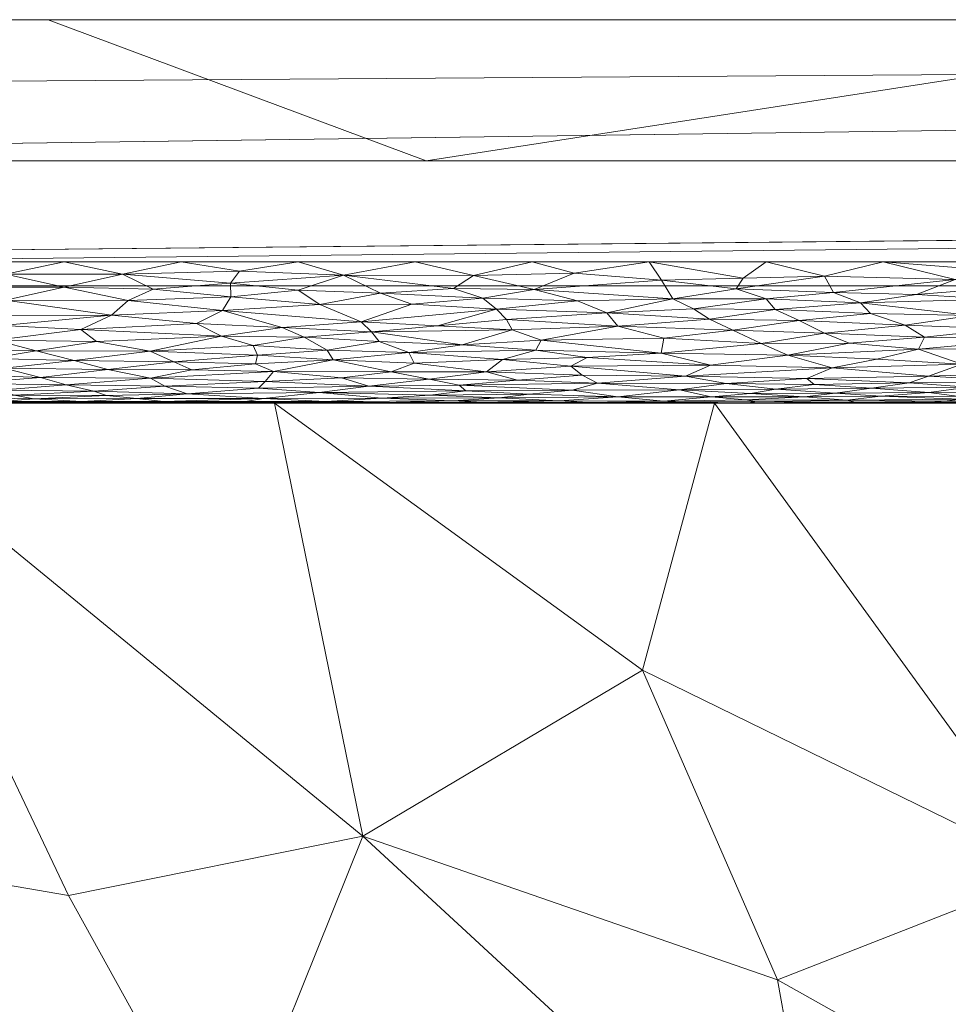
# Model space of a CAD drawing. Header units: millimetres. Extents: x -300 to 300, y 0 to 450.
# Tile 123 of 256: x -128 to -115, y 436 to 450. Entities that reach past the tile are written whole.
import ezdxf

# ---------------------------------------------------------------- set-up
doc = ezdxf.new("R2010")
doc.units = ezdxf.units.MM
doc.layers.add('A-GENM', color=13, linetype='Continuous')

# ---------------------------------------------------------------- blocks, each defined once
blk = doc.blocks.new('MODEL_CCAS0420-1080410R0 - MODEL_CCAS0420-1080410R0-453240-Preview')
at = {"layer": 'A-GENM', "lineweight": 9}
mesh = blk.add_polyface(dxfattribs=at)
corners = [(-296.159, -20, -110), (-295.657, -15.55, -110), (-294.177, -11.323, -110), (-291.793, -7.531, -110), (-288.625, -4.364, -110), (-284.831, -1.981, -110), (-280.602, -0.502, -110), (-276.147, 0, -110), (276.147, 0, -110), (280.596, -0.501, -110), (284.825, -1.978, -110), (288.619, -4.359, -110), (291.788, -7.525, -110), (294.174, -11.316, -110), (295.656, -15.545, -110), (296.159, -20, -110), (296.159, -426.171, -110), (295.658, -430.617, -110), (294.182, -434.842, -110), (291.802, -438.632, -110), (288.638, -441.797, -110), (284.848, -444.179, -110), (280.622, -445.657, -110), (276.171, -446.159, -110), (-276.171, -446.159, -110), (-280.617, -445.658, -110), (-284.842, -444.182, -110), (-288.632, -441.802, -110), (-291.797, -438.638, -110), (-294.179, -434.848, -110), (-295.657, -430.622, -110), (-296.159, -426.171, -110)]
mesh.append_faces([[corners[k] for k in face] for face in [(15, 12, 13, 14)]], dxfattribs={"vtx0": -1})
mesh.append_faces([[corners[k] for k in face] for face in [(16, 8, 15)]], dxfattribs={"vtx0": -1, "vtx1": -1})
mesh.append_faces([[corners[k] for k in face] for face in [(24, 31, 7, 8)]], dxfattribs={"vtx0": -1, "vtx1": -1, "vtx3": -1})
mesh.append_faces([[corners[k] for k in face] for face in [(31, 24, 25, 30), (18, 21, 22, 17), (17, 22, 23, 16)]], dxfattribs={"vtx0": -1, "vtx2": -1})
mesh.append_faces([[corners[k] for k in face] for face in [(0, 3, 4, 5), (0, 5, 6, 7)]], dxfattribs={"vtx0": -1, "vtx3": -1})
mesh.append_faces([[corners[k] for k in face] for face in [(28, 29, 27)]], dxfattribs={"vtx1": -1})
mesh.append_faces([[corners[k] for k in face] for face in [(25, 26, 30), (11, 12, 15, 10), (9, 10, 15, 8), (31, 0, 7)]], dxfattribs={"vtx1": -1, "vtx2": -1})
mesh.append_faces([[corners[k] for k in face] for face in [(23, 24, 8, 16)]], dxfattribs={"vtx1": -1, "vtx2": -1, "vtx3": -1})
mesh.append_faces([[corners[k] for k in face] for face in [(26, 27, 29, 30)]], dxfattribs={"vtx1": -1, "vtx3": -1})
mesh.append_faces([[corners[k] for k in face] for face in [(19, 20, 21, 18)]], dxfattribs={"vtx2": -1})
mesh.append_faces([[corners[k] for k in face] for face in [(0, 1, 2, 3)]], dxfattribs={"vtx3": -1})
mesh = blk.add_polyface(dxfattribs=at)
corners = [(-279.918, -2), (-292.651, -7.27), (-297.929, -20), (-297.929, -224.97), (-297.929, -429.94), (-292.661, -442.661), (-279.94, -447.929), (0, -447.929), (279.94, -447.929), (292.661, -442.661), (297.929, -429.94), (297.929, -224.97), (297.929, -20), (292.651, -7.27), (279.918, -2), (0, -2), (0, -3.5), (13.257, -3.5), (26.515, -3.5), (39.772, -3.5), (53.029, -3.5), (66.287, -3.5), (79.544, -3.5), (92.801, -3.5), (106.059, -3.5), (119.316, -3.5), (132.573, -3.5), (145.831, -3.5), (159.088, -3.5), (172.345, -3.5), (185.603, -3.5), (198.86, -3.5), (212.117, -3.5), (225.375, -3.5), (238.632, -3.5), (251.889, -3.5), (265.147, -3.5), (278.404, -3.5), (291.028, -7.487), (296.497, -19.511), (296.5, -32.769), (296.5, -46.026), (296.5, -59.283), (296.5, -72.541), (296.5, -85.798), (296.5, -99.055), (296.5, -112.313), (296.5, -125.57), (296.5, -138.827), (296.5, -152.085), (296.5, -165.342), (296.5, -178.599), (296.5, -191.857), (296.5, -205.114), (296.5, -218.371), (296.5, -231.629), (296.5, -244.886), (296.5, -258.143), (296.499, -271.401), (296.499, -284.658), (296.499, -297.915), (296.499, -311.173), (296.499, -324.43), (296.499, -337.687), (296.5, -350.945), (296.5, -364.202), (296.5, -377.459), (296.5, -390.717), (296.5, -403.974), (296.5, -417.231), (296.497, -430.489), (291.028, -442.513), (278.404, -446.5), (265.147, -446.5), (251.889, -446.5), (238.632, -446.5), (225.375, -446.5), (212.117, -446.5), (198.86, -446.5), (185.603, -446.5), (172.345, -446.5), (159.088, -446.5), (145.831, -446.5), (132.573, -446.5), (119.316, -446.5), (106.059, -446.5), (92.801, -446.5), (79.544, -446.5), (66.287, -446.5), (53.029, -446.5), (39.772, -446.5), (26.515, -446.5), (13.257, -446.5), (0, -446.5), (-12.926, -446.5), (-25.852, -446.5), (-38.777, -446.5), (-51.703, -446.5), (-64.629, -446.5), (-77.555, -446.5), (-90.48, -446.5), (-103.406, -446.5), (-116.332, -446.5), (-129.258, -446.5), (-142.183, -446.5), (-155.109, -446.5), (-168.035, -446.5), (-180.961, -446.5), (-193.887, -446.5), (-206.812, -446.5), (-219.738, -446.5), (-232.664, -446.5), (-245.59, -446.5), (-258.515, -446.5), (-271.441, -446.5), (-284.356, -445.968), (-294.544, -438.124), (-296.5, -425.35), (-296.5, -412.424), (-296.5, -399.498), (-296.5, -386.572), (-296.5, -373.646), (-296.5, -360.721), (-296.5, -347.795), (-296.499, -334.869), (-296.499, -321.943), (-296.499, -309.018), (-296.499, -296.092), (-296.499, -283.166), (-296.499, -270.24), (-296.5, -257.315), (-296.5, -244.389), (-296.5, -231.463), (-296.5, -218.537), (-296.5, -205.611), (-296.5, -192.686), (-296.5, -179.76), (-296.5, -166.834), (-296.5, -153.908), (-296.5, -140.983), (-296.5, -128.057), (-296.5, -115.131), (-296.5, -102.205), (-296.5, -89.28), (-296.5, -76.354), (-296.5, -63.428), (-296.5, -50.502), (-296.5, -37.576), (-296.5, -24.651), (-294.544, -11.876), (-284.356, -4.032), (-271.441, -3.5), (-258.515, -3.5), (-245.59, -3.5), (-232.664, -3.5), (-219.738, -3.5), (-206.812, -3.5), (-193.887, -3.5), (-180.961, -3.5), (-168.035, -3.5), (-155.109, -3.5), (-142.183, -3.5), (-129.258, -3.5), (-116.332, -3.5), (-103.406, -3.5), (-90.48, -3.5), (-77.555, -3.5), (-64.629, -3.5), (-51.703, -3.5), (-38.777, -3.5), (-25.852, -3.5), (-12.926, -3.5), (-294.538, -438.129), (-294.547, -438.108)]
mesh.append_faces([[corners[k] for k in face] for face in [(116, 172, 173)]])
mesh.append_faces([[corners[k] for k in face] for face in [(118, 4, 117), (6, 115, 5), (115, 6, 114), (7, 104, 6), (1, 150, 0), (151, 0, 150)]], dxfattribs={"vtx0": -1, "vtx1": -1})
mesh.append_faces([[corners[k] for k in face] for face in [(4, 124, 125), (7, 99, 100), (2, 148, 149), (149, 1, 2), (2, 141, 142), (0, 151, 152), (0, 160, 161, 15), (15, 165, 166), (15, 170, 171), (8, 81, 82, 7), (8, 72, 73), (11, 61, 62, 10), (12, 46, 47, 11), (38, 13, 14, 37), (13, 38, 39, 12)]], dxfattribs={"vtx0": -1, "vtx2": -1})
mesh.append_faces([[corners[k] for k in face] for face in [(4, 118, 119, 120), (4, 120, 121, 122), (3, 128, 129, 130), (3, 130, 131, 132), (3, 138, 139, 140), (0, 154, 155, 156), (0, 156, 157, 158), (15, 161, 162, 163), (15, 163, 164, 165), (8, 73, 74, 75), (7, 86, 87, 88), (7, 83, 84, 85), (10, 68, 69, 70), (11, 55, 56, 57), (14, 28, 29, 30), (14, 32, 33, 34), (15, 19, 20, 21), (12, 44, 45, 46), (11, 49, 50, 51), (11, 47, 48, 49), (12, 39, 40, 41)]], dxfattribs={"vtx0": -1, "vtx3": -1})
mesh.append_faces([[corners[k] for k in face] for face in [(123, 124, 4, 122), (127, 128, 3, 126), (113, 114, 6, 112), (111, 112, 6, 110), (109, 110, 6, 108), (107, 108, 6, 106), (96, 97, 7, 95), (105, 106, 6, 104), (103, 104, 7, 102), (101, 102, 7, 100), (98, 99, 7, 97), (94, 95, 7, 93), (135, 136, 3, 134), (137, 138, 3, 136), (133, 134, 3, 132), (145, 146, 2, 144), (147, 148, 2, 146), (143, 144, 2, 142), (149, 150, 1), (153, 154, 0, 152), (159, 160, 0, 158), (169, 170, 15, 168), (167, 168, 15, 166), (78, 79, 8, 77), (80, 81, 8, 79), (76, 77, 8, 75), (91, 92, 7, 90), (89, 90, 7, 88), (85, 86, 7), (82, 83, 7), (67, 68, 10, 66), (65, 66, 10, 64), (60, 61, 11, 59), (58, 59, 11, 57), (63, 64, 10, 62), (54, 55, 11, 53), (26, 27, 15, 25), (31, 32, 14, 30), (16, 17, 15, 171), (18, 19, 15, 17), (24, 25, 15, 23), (22, 23, 15, 21), (34, 35, 14), (52, 53, 11, 51), (36, 37, 14, 35), (42, 43, 12, 41), (43, 44, 12), (92, 93, 7)]], dxfattribs={"vtx1": -1, "vtx2": -1})
mesh.append_faces([[corners[k] for k in face] for face in [(3, 4, 125, 126), (2, 3, 140, 141), (71, 72, 8, 9), (70, 71, 9, 10), (27, 28, 14, 15)]], dxfattribs={"vtx1": -1, "vtx3": -1})
mesh.append_faces([[corners[k] for k in face] for face in [(4, 173, 117), (115, 172, 5)]], dxfattribs={"vtx2": -1})
mesh = blk.add_polyface(dxfattribs=at)
corners = [(95.603, -422.04, -58.017), (94.874, -427.642, -44.79), (102.747, -427.759, -44.518), (123.371, -438.365, -19.498), (116.766, -432.272, -33.876), (117.496, -436.334, -24.287), (109.754, -427.156, -45.947), (118.182, -427.52, -45.098), (110.312, -422.043, -58.019), (119.409, -440.719, -13.937), (101.734, -433.246, -31.563), (110.272, -432.277, -33.859), (113.581, -437.867, -20.663), (117.666, -422.046, -58.02), (125.252, -427.68, -44.727), (94.009, -433.443, -31.093), (101.02, -438.946, -18.104), (112.158, -444.5, -5.006), (107.22, -438.261, -19.726), (102.958, -422.041, -58.018), (125.319, -433.514, -30.953), (105.327, -431.801, -34.978), (92.63, -438.997, -17.979), (99.696, -444.5, -4.99), (105.927, -444.5, -4.998), (118.389, -444.5, -5.013), (124.62, -444.5, -5.021)]
mesh.append_faces([[corners[k] for k in face] for face in [(0, 1, 2), (3, 4, 5), (6, 7, 8), (9, 3, 5), (2, 1, 10), (5, 11, 12), (13, 7, 14), (15, 16, 10), (17, 12, 18), (11, 4, 6), (16, 18, 10), (20, 7, 4), (2, 6, 19), (7, 6, 4), (12, 21, 18), (16, 22, 23), (6, 2, 11), (21, 11, 2), (16, 24, 18), (21, 12, 11), (11, 5, 4), (9, 5, 12), (25, 9, 12), (2, 10, 21), (18, 21, 10)]], dxfattribs={"vtx0": -1, "vtx1": -1, "vtx2": -1})
mesh.append_faces([[corners[k] for k in face] for face in [(7, 13, 8), (2, 19, 0), (16, 23, 24), (18, 24, 17), (12, 17, 25)]], dxfattribs={"vtx0": -1, "vtx2": -1})
mesh.append_faces([[corners[k] for k in face] for face in [(8, 19, 6), (25, 26, 9)]], dxfattribs={"vtx1": -1, "vtx2": -1})
mesh = blk.add_polyface(dxfattribs=at)
corners = [(133.093, -427.747, -44.576), (125.252, -427.68, -44.727), (133.075, -433.315, -31.433), (140.4, -427.643, -44.83), (148.322, -427.768, -44.541), (139.728, -422.052, -58.023), (125.02, -422.048, -58.021), (148.661, -433.235, -31.639), (141, -433.446, -31.133), (141.054, -439.017, -17.984), (132.867, -438.441, -19.333), (125.319, -433.514, -30.953), (127.54, -437.526, -21.486), (149.395, -438.93, -18.199), (155.42, -438.247, -19.818), (155.165, -427.168, -45.961), (147.082, -422.054, -58.024), (132.374, -422.05, -58.022), (117.666, -422.046, -58.02), (149.544, -444.5, -5.052), (118.182, -427.52, -45.098), (123.371, -438.365, -19.498), (116.766, -432.272, -33.876), (143.313, -444.5, -5.045), (130.851, -444.5, -5.029), (124.62, -444.5, -5.021), (137.082, -444.5, -5.037), (119.409, -440.719, -13.937), (151.921, -431.814, -34.997)]
mesh.append_faces([[corners[k] for k in face] for face in [(17, 3, 5), (18, 1, 6)]], dxfattribs={"vtx0": -1, "vtx1": -1})
mesh.append_faces([[corners[k] for k in face] for face in [(0, 1, 2), (3, 4, 5), (0, 6, 1), (4, 3, 7), (8, 7, 3), (2, 9, 8), (10, 11, 12), (8, 13, 7), (13, 14, 7), (4, 15, 16), (8, 3, 0), (17, 0, 3), (11, 2, 1), (8, 9, 13), (2, 8, 0), (13, 9, 19), (1, 20, 11), (21, 11, 22), (10, 2, 11), (10, 9, 2), (10, 23, 9), (10, 12, 24), (21, 27, 25), (4, 7, 28), (11, 21, 12), (24, 12, 21)]], dxfattribs={"vtx0": -1, "vtx1": -1, "vtx2": -1})
mesh.append_faces([[corners[k] for k in face] for face in [(4, 16, 5), (0, 17, 6), (21, 25, 24)]], dxfattribs={"vtx0": -1, "vtx2": -1})
mesh.append_faces([[corners[k] for k in face] for face in [(10, 24, 26, 23)]], dxfattribs={"vtx0": -1, "vtx3": -1})
mesh.append_faces([[corners[k] for k in face] for face in [(23, 19, 9)]], dxfattribs={"vtx1": -1, "vtx2": -1})
mesh = blk.add_polyface(dxfattribs=at)
corners = [(31.155, -444.5, -4.992), (24.924, -444.5, -4.994), (30.233, -444.5, -2), (36.28, -444.5, -2), (93.465, -444.5, -4.99), (90.699, -444.5, -2), (96.746, -444.5, -2), (99.696, -444.5, -4.99), (112.158, -444.5, -5.006), (105.927, -444.5, -4.998), (108.839, -444.5, -2), (114.885, -444.5, -2), (6, -444.5, -4.998), (0, -444.5, -5), (0, -444.5, -3.5), (66.513, -444.5, -2), (72.559, -444.5, -2), (68.541, -444.5, -4.988), (24.186, -444.5, -2), (18.693, -444.5, -4.995), (18.14, -444.5, -2), (42.326, -444.5, -2), (48.373, -444.5, -2), (43.617, -444.5, -4.989), (37.386, -444.5, -4.99), (12.462, -444.5, -4.997), (12.093, -444.5, -2), (133.025, -444.5, -2), (139.072, -444.5, -2), (137.082, -444.5, -5.037), (130.851, -444.5, -5.029), (49.848, -444.5, -4.987), (54.419, -444.5, -2), (56.079, -444.5, -4.988), (0, -444.5, -2), (6.047, -444.5, -2), (102.792, -444.5, -2), (162.006, -444.5, -5.056), (155.775, -444.5, -5.054), (157.211, -444.5, -2), (163.258, -444.5, -2), (78.606, -444.5, -2), (84.652, -444.5, -2), (81.003, -444.5, -4.989), (74.772, -444.5, -4.989), (126.978, -444.5, -2), (124.62, -444.5, -5.021), (118.389, -444.5, -5.013), (120.932, -444.5, -2), (143.313, -444.5, -5.045), (145.118, -444.5, -2), (149.544, -444.5, -5.052), (87.234, -444.5, -4.989), (62.31, -444.5, -4.988), (60.466, -444.5, -2), (151.165, -444.5, -2)]
mesh.append_faces([[corners[k] for k in face] for face in [(15, 53, 54), (53, 15, 17), (52, 5, 4), (29, 28, 49), (39, 38, 55)]], dxfattribs={"vtx0": -1, "vtx1": -1})
mesh.append_faces([[corners[k] for k in face] for face in [(14, 35, 12)]], dxfattribs={"vtx0": -1, "vtx1": -1, "vtx2": -1})
mesh.append_faces([[corners[k] for k in face] for face in [(4, 5, 6, 7), (18, 1, 19, 20), (20, 19, 25, 26), (31, 22, 32, 33), (22, 31, 23), (1, 18, 2), (26, 25, 12, 35), (49, 28, 50, 51), (55, 38, 51, 50), (54, 53, 33, 32), (7, 6, 36), (48, 46, 47), (46, 48, 45)]], dxfattribs={"vtx0": -1, "vtx2": -1})
mesh.append_faces([[corners[k] for k in face] for face in [(15, 16, 17)]], dxfattribs={"vtx1": -1, "vtx2": -1})
mesh.append_faces([[corners[k] for k in face] for face in [(0, 1, 2, 3), (8, 9, 10, 11), (21, 22, 23, 24), (27, 28, 29, 30), (9, 7, 36, 10), (24, 0, 3, 21), (37, 38, 39, 40), (41, 42, 43, 44), (45, 27, 30, 46), (47, 8, 11, 48), (16, 41, 44, 17), (42, 5, 52, 43)]], dxfattribs={"vtx1": -1, "vtx3": -1})
mesh.append_faces([[corners[k] for k in face] for face in [(12, 13, 14), (14, 34, 35)]], dxfattribs={"vtx2": -1})
mesh = blk.add_polyface(dxfattribs=at)
corners = [(113.686, -444.714, -1.099), (113.802, -444.789, -0.964), (114.791, -444.723, -1.083), (113.064, -445.513, -0.267), (113.947, -445.405, -0.331), (112.598, -445.371, -0.354), (115.5, -445.261, -0.433), (113.499, -445.27, -0.425), (113.524, -444.935, -0.754), (113.247, -445.093, -0.579), (114.886, -445.05, -0.622), (112.099, -444.839, -0.887), (114.516, -446.118, -0.041), (114.436, -445.972, -0.077), (113.428, -446.072, -0.051), (114.235, -446.36, -0.006), (112.75, -446.341, -0.007), (112.687, -446.5), (113.244, -445.909, -0.096), (112.213, -446.021, -0.063), (113.316, -445.72, -0.166), (114.313, -445.55, -0.247), (112.37, -445.231, -0.456), (112.573, -444.714, -1.099), (113.629, -444.534, -1.63), (114.129, -444.508, -1.824), (112.701, -444.51, -1.8), (112.759, -444.575, -1.457), (112.02, -444.533, -1.64), (114.885, -444.5, -2), (113.374, -444.5, -2), (115.134, -444.526, -1.676), (113.58, -444.64, -1.264), (114.918, -444.591, -1.402), (113.923, -444.568, -1.484), (111.862, -444.631, -1.287), (115.36, -444.88, -0.827), (114.911, -444.553, -1.541), (111.71, -444.995, -0.682), (111.868, -445.67, -0.188), (114.755, -445.739, -0.158), (112.482, -446.182, -0.028), (113.704, -446.232, -0.02), (114.98, -446.251, -0.018), (112.018, -445.858, -0.112)]
mesh.append_faces([[corners[k] for k in face] for face in [(0, 1, 2), (3, 4, 5), (6, 7, 4), (5, 4, 7), (8, 9, 10), (11, 8, 1), (12, 13, 14), (15, 16, 17), (18, 19, 14), (3, 20, 21), (5, 7, 22), (23, 11, 1), (24, 25, 26), (27, 24, 28), (31, 25, 24), (32, 33, 34), (24, 27, 34), (32, 27, 35), (36, 1, 8), (23, 32, 35), (37, 24, 34), (7, 10, 9), (8, 38, 9), (24, 26, 28), (30, 26, 25), (9, 22, 7), (39, 20, 3), (3, 21, 4), (40, 21, 20), (40, 20, 18), (14, 19, 41), (14, 41, 42), (14, 13, 18), (41, 16, 42), (42, 15, 43), (40, 18, 13), (20, 44, 18), (42, 12, 14), (16, 15, 42), (23, 1, 0), (2, 32, 0), (32, 23, 0), (32, 34, 27)]], dxfattribs={"vtx0": -1, "vtx1": -1, "vtx2": -1})
mesh.append_faces([[corners[k] for k in face] for face in [(25, 29, 30)]], dxfattribs={"vtx0": -1, "vtx2": -1})
mesh = blk.add_polyface(dxfattribs=at)
corners = [(114.886, -445.05, -0.622), (113.499, -445.27, -0.425), (115.5, -445.261, -0.433), (116.682, -444.641, -1.261), (116.033, -444.599, -1.378), (115.353, -444.649, -1.242), (114.98, -446.251, -0.018), (114.516, -446.118, -0.041), (113.704, -446.232, -0.02), (115.687, -445.601, -0.221), (114.755, -445.739, -0.158), (116.182, -445.769, -0.146), (116.724, -444.998, -0.679), (115.36, -444.88, -0.827), (116.832, -445.488, -0.281), (115.414, -445.43, -0.315), (115.528, -446.035, -0.06), (116.323, -445.92, -0.092), (114.436, -445.972, -0.077), (116.397, -444.511, -1.788), (115.134, -444.526, -1.676), (116.517, -444.541, -1.597), (116.002, -446.5), (116.83, -446.298, -0.012), (116.705, -446.066, -0.052), (115.317, -444.505, -1.86), (114.129, -444.508, -1.824), (114.885, -444.5, -2), (116.165, -444.71, -1.108), (114.791, -444.723, -1.083), (114.911, -444.553, -1.541), (113.524, -444.935, -0.754), (116.09, -445.119, -0.554), (115.633, -444.786, -0.97), (113.947, -445.405, -0.331), (114.313, -445.55, -0.247), (114.235, -446.36, -0.006), (112.687, -446.5), (114.345, -446.5), (114.918, -444.591, -1.402), (113.58, -444.64, -1.264), (113.802, -444.789, -0.964), (117.083, -444.849, -0.871), (116.482, -445.347, -0.369), (116.397, -444.5, -2), (113.923, -444.568, -1.484), (113.629, -444.534, -1.63)]
mesh.append_faces([[corners[k] for k in face] for face in [(0, 1, 2), (3, 4, 5), (6, 7, 8), (9, 10, 11), (0, 12, 13), (14, 15, 9), (16, 17, 18), (16, 18, 7), (19, 20, 21), (22, 23, 6), (6, 23, 24), (19, 25, 20), (26, 25, 27), (5, 28, 3), (5, 29, 28), (4, 21, 30), (21, 20, 30), (13, 31, 0), (32, 12, 0), (29, 33, 28), (18, 17, 10), (2, 34, 15), (34, 35, 15), (9, 15, 35), (35, 10, 9), (6, 36, 22), (16, 6, 24), (6, 16, 7), (17, 11, 10), (39, 40, 5), (40, 29, 5), (33, 41, 13), (41, 33, 29), (42, 33, 13), (5, 4, 39), (15, 43, 2), (20, 25, 26), (44, 25, 19), (30, 45, 39), (30, 39, 4), (46, 30, 20), (0, 2, 32)]], dxfattribs={"vtx0": -1, "vtx1": -1, "vtx2": -1})
mesh.append_faces([[corners[k] for k in face] for face in [(25, 44, 27)]], dxfattribs={"vtx0": -1, "vtx2": -1})
mesh.append_faces([[corners[k] for k in face] for face in [(36, 37, 38, 22)]], dxfattribs={"vtx0": -1, "vtx3": -1})
mesh = blk.add_polyface(dxfattribs=at)
corners = [(116.397, -444.511, -1.788), (117.909, -444.5, -2), (116.397, -444.5, -2), (118.129, -445.529, -0.258), (117.729, -445.343, -0.373), (116.832, -445.488, -0.281), (118.458, -445.689, -0.179), (117.189, -445.67, -0.188), (117.532, -445.825, -0.124), (116.182, -445.769, -0.146), (116.323, -445.92, -0.092), (116.165, -444.71, -1.108), (116.977, -444.764, -1.008), (117.523, -444.698, -1.133), (116.724, -444.998, -0.679), (117.083, -444.849, -0.871), (115.36, -444.88, -0.827), (118.448, -445.038, -0.635), (118.8, -444.882, -0.824), (117.659, -446.5), (116.83, -446.298, -0.012), (116.002, -446.5), (116.517, -444.541, -1.597), (117.797, -444.515, -1.751), (117.945, -444.547, -1.571), (118.436, -444.588, -1.414), (117.115, -444.586, -1.42), (118.222, -444.775, -0.988), (117.353, -445.179, -0.5), (115.633, -444.786, -0.97), (116.682, -444.641, -1.261), (117.882, -444.635, -1.278), (116.482, -445.347, -0.369), (116.09, -445.119, -0.554), (115.414, -445.43, -0.315), (115.687, -445.601, -0.221), (115.528, -446.035, -0.06), (116.705, -446.066, -0.052), (118.081, -446.118, -0.041), (117.66, -445.976, -0.076), (116.033, -444.599, -1.378), (118.685, -445.832, -0.122), (115.5, -445.261, -0.433), (117.982, -446.267, -0.015)]
mesh.append_faces([[corners[k] for k in face] for face in [(19, 20, 21)]], dxfattribs={"vtx0": -1, "vtx1": -1})
mesh.append_faces([[corners[k] for k in face] for face in [(3, 4, 5), (6, 7, 8), (8, 9, 10), (11, 12, 13), (8, 7, 9), (14, 15, 16), (17, 18, 14), (22, 23, 0), (24, 23, 22), (25, 24, 26), (13, 12, 27), (24, 22, 26), (17, 14, 28), (15, 14, 18), (1, 0, 23), (15, 12, 29), (26, 30, 31), (5, 4, 32), (33, 28, 14), (32, 34, 5), (35, 9, 7), (10, 36, 37), (37, 38, 39), (39, 10, 37), (3, 7, 6), (35, 7, 5), (30, 11, 13), (31, 30, 13), (40, 30, 26), (26, 31, 25), (22, 40, 26), (29, 12, 11), (27, 12, 15), (39, 41, 8), (32, 28, 42), (28, 32, 4), (7, 3, 5), (20, 38, 37), (10, 39, 8), (38, 20, 43), (19, 43, 20), (42, 28, 33)]], dxfattribs={"vtx0": -1, "vtx1": -1, "vtx2": -1})
mesh.append_faces([[corners[k] for k in face] for face in [(0, 1, 2)]], dxfattribs={"vtx0": -1, "vtx2": -1})
mesh = blk.add_polyface(dxfattribs=at)
corners = [(117.659, -446.5), (119.316, -446.5), (117.982, -446.267, -0.015), (118.458, -445.689, -0.179), (119.914, -445.778, -0.142), (119.757, -445.588, -0.227), (120.263, -444.892, -0.811), (120.048, -444.779, -0.981), (118.8, -444.882, -0.824), (119.109, -444.526, -1.679), (120.176, -444.507, -1.828), (118.884, -444.506, -1.839), (120.404, -444.684, -1.163), (118.885, -444.688, -1.154), (119.144, -445.208, -0.474), (120.194, -445.142, -0.532), (118.448, -445.038, -0.635), (118.129, -445.529, -0.258), (119.109, -445.42, -0.322), (120.846, -445.392, -0.34), (119.142, -446.241, -0.019), (118.081, -446.118, -0.041), (120.942, -446.105, -0.043), (118.981, -445.975, -0.076), (118.222, -444.775, -0.988), (118.436, -444.588, -1.414), (117.945, -444.547, -1.571), (119.757, -444.589, -1.41), (117.797, -444.515, -1.751), (117.909, -444.5, -2), (120.589, -444.532, -1.645), (117.353, -445.179, -0.5), (120.422, -445.022, -0.652), (117.729, -445.343, -0.373), (117.083, -444.849, -0.871), (119.42, -444.5, -2), (118.685, -445.832, -0.122), (117.532, -445.825, -0.124), (117.523, -444.698, -1.133), (117.882, -444.635, -1.278), (120.332, -445.949, -0.083), (120.375, -446.337, -0.008), (117.66, -445.976, -0.076)]
mesh.append_faces([[corners[k] for k in face] for face in [(29, 11, 35)]], dxfattribs={"vtx0": -1, "vtx1": -1})
mesh.append_faces([[corners[k] for k in face] for face in [(3, 4, 5), (6, 7, 8), (9, 10, 11), (12, 13, 7), (14, 15, 16), (5, 17, 3), (18, 19, 14), (20, 21, 2), (20, 22, 23), (23, 21, 20), (1, 20, 2), (13, 24, 7), (25, 9, 26), (25, 27, 9), (26, 9, 28), (12, 27, 13), (28, 9, 11), (28, 11, 29), (9, 27, 30), (14, 16, 31), (32, 8, 16), (14, 31, 33), (24, 34, 8), (13, 27, 25), (10, 35, 11), (18, 17, 5), (36, 4, 3), (36, 3, 37), (7, 24, 8), (24, 13, 38), (6, 8, 32), (39, 13, 25), (13, 39, 38), (4, 23, 40), (1, 41, 20), (4, 36, 23), (14, 33, 18), (33, 17, 18), (23, 36, 42), (23, 42, 21), (16, 15, 32)]], dxfattribs={"vtx0": -1, "vtx1": -1, "vtx2": -1})
mesh.append_faces([[corners[k] for k in face] for face in [(0, 1, 2)]], dxfattribs={"vtx1": -1, "vtx2": -1})
mesh = blk.add_polyface(dxfattribs=at)
corners = [(119.42, -444.5, -2), (120.176, -444.507, -1.828), (120.932, -444.5, -2), (119.142, -446.241, -0.019), (120.375, -446.337, -0.008), (120.942, -446.105, -0.043), (121.479, -445.831, -0.122), (122.313, -445.595, -0.223), (121.336, -445.681, -0.183), (120.332, -445.949, -0.083), (118.981, -445.975, -0.076), (121.39, -445.115, -0.557), (120.422, -445.022, -0.652), (120.194, -445.142, -0.532), (121.256, -445.534, -0.255), (121.963, -445.325, -0.385), (120.846, -445.392, -0.34), (119.914, -445.778, -0.142), (120.973, -446.5), (119.316, -446.5), (121.802, -446.304, -0.011), (121.62, -444.943, -0.745), (122.43, -444.839, -0.886), (121.181, -444.822, -0.912), (120.589, -444.532, -1.645), (122.09, -444.529, -1.657), (121.677, -444.506, -1.839), (121.437, -444.575, -1.455), (119.109, -444.526, -1.679), (119.757, -444.589, -1.41), (121.014, -444.625, -1.303), (120.404, -444.684, -1.163), (122.444, -444.5, -2), (120.918, -445.249, -0.442), (119.757, -445.588, -0.227), (121.671, -445.983, -0.074), (120.048, -444.779, -0.981), (122.007, -444.751, -1.031), (122.087, -446.12, -0.04), (121.91, -444.671, -1.19), (120.263, -444.892, -0.811), (119.144, -445.208, -0.474), (119.109, -445.42, -0.322), (122.719, -445.215, -0.469), (122.415, -444.611, -1.343)]
mesh.append_faces([[corners[k] for k in face] for face in [(0, 1, 2), (18, 4, 19)]], dxfattribs={"vtx0": -1, "vtx1": -1})
mesh.append_faces([[corners[k] for k in face] for face in [(3, 4, 5), (6, 7, 8), (5, 9, 10), (11, 12, 13), (14, 15, 16), (17, 6, 8), (18, 20, 4), (21, 22, 23), (24, 25, 26), (2, 1, 26), (24, 27, 25), (24, 1, 28), (1, 24, 26), (27, 24, 29), (30, 29, 31), (33, 11, 13), (8, 7, 14), (14, 34, 8), (9, 5, 35), (8, 34, 17), (16, 34, 14), (31, 36, 37), (9, 6, 17), (35, 5, 38), (6, 9, 35), (5, 20, 38), (37, 36, 23), (31, 39, 30), (29, 30, 27), (5, 4, 20), (21, 40, 12), (23, 36, 40), (11, 21, 12), (21, 23, 40), (31, 37, 39), (16, 15, 33), (41, 16, 33), (34, 16, 42), (43, 11, 33), (33, 13, 41), (30, 44, 27)]], dxfattribs={"vtx0": -1, "vtx1": -1, "vtx2": -1})
mesh.append_faces([[corners[k] for k in face] for face in [(32, 2, 26)]], dxfattribs={"vtx1": -1, "vtx2": -1})
mesh = blk.add_polyface(dxfattribs=at)
corners = [(123.978, -445.894, -0.101), (122.674, -445.898, -0.099), (123.118, -446.055, -0.055), (122.087, -446.12, -0.04), (123.642, -446.31, -0.01), (122.719, -445.215, -0.469), (123.876, -445.248, -0.442), (123.79, -445.111, -0.561), (121.671, -445.983, -0.074), (121.963, -445.325, -0.385), (123.139, -445.372, -0.353), (123.246, -445.509, -0.269), (122.313, -445.595, -0.223), (123.395, -445.65, -0.197), (121.62, -444.943, -0.745), (122.967, -444.942, -0.745), (122.43, -444.839, -0.886), (123.67, -444.855, -0.863), (123.287, -444.737, -1.055), (123.895, -444.523, -1.696), (122.09, -444.529, -1.657), (123.099, -444.567, -1.486), (121.802, -446.304, -0.011), (120.973, -446.5), (122.63, -446.5), (124.288, -446.5), (123.1, -444.506, -1.845), (121.677, -444.506, -1.839), (121.437, -444.575, -1.455), (123.99, -444.649, -1.242), (122.415, -444.611, -1.343), (121.91, -444.671, -1.19), (122.007, -444.751, -1.031), (122.444, -444.5, -2), (123.955, -444.5, -2), (121.479, -445.831, -0.122), (124.203, -445.43, -0.315), (121.256, -445.534, -0.255), (121.014, -444.625, -1.303), (124.285, -446.1, -0.045), (122.642, -445.064, -0.607), (121.181, -444.822, -0.912), (121.39, -445.115, -0.557), (120.918, -445.249, -0.442)]
mesh.append_faces([[corners[k] for k in face] for face in [(0, 1, 2), (2, 3, 4), (5, 6, 7), (2, 1, 8), (5, 9, 10), (11, 12, 13), (14, 15, 16), (16, 17, 18), (19, 20, 21), (4, 22, 24), (8, 3, 2), (20, 26, 27), (28, 21, 20), (29, 21, 30), (30, 21, 28), (31, 32, 18), (26, 20, 19), (26, 33, 27), (1, 13, 35), (36, 10, 11), (9, 11, 10), (12, 11, 37), (35, 13, 12), (15, 17, 16), (13, 1, 0), (8, 1, 35), (4, 3, 22), (30, 38, 31), (4, 39, 2), (15, 14, 40), (15, 40, 7), (31, 18, 29), (32, 41, 16), (18, 32, 16), (7, 40, 5), (42, 5, 40), (9, 5, 43), (10, 6, 5), (11, 9, 37), (14, 42, 40), (29, 30, 31)]], dxfattribs={"vtx0": -1, "vtx1": -1, "vtx2": -1})
mesh.append_faces([[corners[k] for k in face] for face in [(22, 23, 24), (4, 24, 25), (26, 34, 33)]], dxfattribs={"vtx0": -1, "vtx2": -1})
mesh = blk.add_polyface(dxfattribs=at)
corners = [(124.514, -445.567, -0.238), (123.246, -445.509, -0.269), (123.395, -445.65, -0.197), (123.99, -444.649, -1.242), (124.778, -444.565, -1.492), (123.099, -444.567, -1.486), (123.978, -445.894, -0.101), (123.118, -446.055, -0.055), (124.285, -446.1, -0.045), (125.727, -445.627, -0.208), (125.355, -445.811, -0.129), (123.79, -445.111, -0.561), (124.862, -445.175, -0.503), (124.892, -445.054, -0.618), (125.116, -446.367, -0.005), (123.642, -446.31, -0.01), (124.288, -446.5), (124.203, -445.43, -0.315), (125.37, -445.448, -0.305), (124.925, -445.312, -0.394), (123.876, -445.248, -0.442), (123.139, -445.372, -0.353), (126.045, -445.083, -0.588), (125.858, -444.629, -1.291), (124.751, -444.806, -0.938), (124.637, -444.946, -0.74), (126.377, -444.85, -0.87), (125.945, -446.5), (125.245, -446.195, -0.026), (125.032, -444.519, -1.725), (126.191, -444.519, -1.724), (123.955, -444.5, -2), (123.1, -444.506, -1.845), (124.419, -444.506, -1.848), (123.895, -444.523, -1.696), (124.848, -444.711, -1.106), (125.62, -444.505, -1.855), (125.467, -444.5, -2), (125.241, -446.003, -0.068), (126.172, -444.737, -1.056), (123.67, -444.855, -0.863), (122.967, -444.942, -0.745), (123.287, -444.737, -1.055), (125.79, -444.972, -0.709)]
mesh.append_faces([[corners[k] for k in face] for face in [(0, 1, 2), (3, 4, 5), (6, 7, 8), (9, 0, 10), (11, 12, 13), (14, 15, 16), (0, 17, 1), (18, 0, 9), (19, 20, 17), (17, 20, 21), (12, 22, 13), (3, 23, 4), (24, 25, 26), (15, 28, 8), (29, 4, 30), (31, 32, 33), (34, 5, 4), (3, 35, 23), (33, 29, 36), (32, 34, 33), (34, 29, 33), (4, 29, 34), (33, 36, 37), (6, 38, 10), (8, 28, 38), (10, 2, 6), (17, 0, 18), (10, 0, 2), (19, 17, 18), (19, 12, 20), (35, 24, 39), (15, 14, 28), (6, 8, 38), (40, 25, 24), (25, 40, 41), (24, 35, 42), (24, 42, 40), (13, 43, 25), (25, 41, 11), (11, 13, 25), (11, 20, 12), (42, 35, 3)]], dxfattribs={"vtx0": -1, "vtx1": -1, "vtx2": -1})
mesh.append_faces([[corners[k] for k in face] for face in [(16, 27, 14), (37, 31, 33)]], dxfattribs={"vtx1": -1, "vtx2": -1})
mesh = blk.add_polyface(dxfattribs=at)
corners = [(126.979, -444.973, -0.708), (127.934, -444.863, -0.85), (126.377, -444.85, -0.87), (126.927, -445.742, -0.156), (125.355, -445.811, -0.129), (126.694, -445.952, -0.083), (126.34, -446.11, -0.042), (127.602, -446.141, -0.036), (127.179, -444.668, -1.197), (125.858, -444.629, -1.291), (126.172, -444.737, -1.056), (126.773, -446.323, -0.009), (125.945, -446.5), (127.602, -446.5), (125.727, -445.627, -0.208), (126.381, -445.234, -0.453), (126.045, -445.083, -0.588), (124.862, -445.175, -0.503), (127.996, -445.241, -0.448), (127.142, -445.373, -0.352), (125.241, -446.003, -0.068), (125.245, -446.195, -0.026), (125.116, -446.367, -0.005), (127.363, -445.543, -0.25), (125.37, -445.448, -0.305), (124.925, -445.312, -0.394), (124.778, -444.565, -1.492), (126.569, -444.563, -1.501), (126.978, -444.5, -2), (125.62, -444.505, -1.855), (126.829, -444.505, -1.853), (125.467, -444.5, -2), (127.572, -444.759, -1.016), (126.191, -444.519, -1.724), (127.002, -444.607, -1.353), (128.029, -444.558, -1.523), (125.032, -444.519, -1.725), (127.348, -444.519, -1.723), (127.459, -445.102, -0.57), (125.79, -444.972, -0.709), (124.751, -444.806, -0.938), (124.637, -444.946, -0.74), (124.892, -445.054, -0.618), (124.848, -444.711, -1.106)]
mesh.append_faces([[corners[k] for k in face] for face in [(0, 1, 2), (3, 4, 5), (5, 6, 7), (8, 9, 10), (3, 14, 4), (15, 16, 17), (18, 15, 19), (20, 5, 4), (20, 21, 6), (21, 22, 11), (11, 7, 6), (14, 23, 24), (23, 14, 3), (17, 25, 15), (26, 9, 27), (28, 29, 30), (8, 10, 32), (26, 27, 33), (34, 9, 8), (27, 34, 35), (29, 36, 33), (29, 33, 30), (33, 37, 30), (27, 37, 33), (23, 19, 24), (24, 15, 25), (16, 38, 0), (38, 15, 18), (39, 16, 0), (15, 38, 16), (40, 2, 10), (39, 2, 41), (24, 19, 15), (2, 32, 10), (9, 34, 27), (11, 22, 12), (2, 39, 0), (39, 42, 16), (9, 43, 10), (20, 6, 5), (11, 6, 21)]], dxfattribs={"vtx0": -1, "vtx1": -1, "vtx2": -1})
mesh.append_faces([[corners[k] for k in face] for face in [(11, 12, 13), (29, 28, 31)]], dxfattribs={"vtx0": -1, "vtx2": -1})
mesh = blk.add_polyface(dxfattribs=at)
corners = [(129.5, -445.522, -0.262), (128.475, -445.597, -0.222), (128.796, -445.741, -0.157), (128.451, -444.994, -0.683), (127.459, -445.102, -0.57), (128.646, -445.131, -0.542), (128.43, -445.954, -0.082), (127.602, -446.141, -0.036), (129.259, -446.141, -0.036), (128.43, -446.323, -0.009), (127.142, -445.373, -0.352), (128.574, -445.391, -0.341), (127.996, -445.241, -0.448), (126.694, -445.952, -0.083), (126.927, -445.742, -0.156), (127.602, -446.5), (129.259, -446.5), (126.773, -446.323, -0.009), (126.979, -444.973, -0.708), (127.348, -444.519, -1.723), (126.569, -444.563, -1.501), (128.029, -444.558, -1.523), (127.934, -444.863, -0.85), (128.037, -444.506, -1.848), (126.829, -444.505, -1.853), (129.455, -445.257, -0.435), (128.49, -444.5, -2), (126.978, -444.5, -2), (128.49, -444.522, -1.701), (129.246, -444.505, -1.852), (129.146, -444.576, -1.455), (127.179, -444.668, -1.197), (128.514, -444.68, -1.17), (128.306, -444.612, -1.339), (129.791, -444.93, -0.761), (128.996, -444.774, -0.991), (127.572, -444.759, -1.016), (126.377, -444.85, -0.87), (127.363, -445.543, -0.25), (129.797, -444.657, -1.223), (129.709, -445.071, -0.601), (127.002, -444.607, -1.353)]
mesh.append_faces([[corners[k] for k in face] for face in [(0, 1, 2), (3, 4, 5), (6, 7, 8), (7, 9, 8), (10, 11, 12), (13, 7, 6), (14, 2, 1), (14, 6, 2), (7, 17, 9), (15, 9, 17), (14, 13, 6), (18, 4, 3), (19, 20, 21), (3, 22, 18), (19, 23, 24), (25, 12, 11), (24, 23, 27), (23, 28, 29), (28, 23, 19), (26, 23, 29), (30, 28, 21), (31, 32, 33), (5, 4, 12), (3, 34, 22), (35, 36, 22), (22, 36, 37), (22, 34, 35), (38, 1, 11), (38, 11, 10), (39, 33, 32), (36, 35, 32), (25, 5, 12), (3, 5, 40), (36, 32, 31), (35, 39, 32), (31, 33, 41), (21, 41, 33), (11, 1, 0), (14, 1, 38), (30, 21, 33), (19, 21, 28), (39, 30, 33)]], dxfattribs={"vtx0": -1, "vtx1": -1, "vtx2": -1})
mesh.append_faces([[corners[k] for k in face] for face in [(23, 26, 27)]], dxfattribs={"vtx0": -1, "vtx2": -1})
mesh.append_faces([[corners[k] for k in face] for face in [(15, 16, 9)]], dxfattribs={"vtx1": -1, "vtx2": -1})
mesh = blk.add_polyface(dxfattribs=at)
corners = [(-279.94, -449.928, -2.07), (-278.055, -448.043, -56.035), (-276.171, -446.159, -110), (276.171, -446.159, -110), (278.055, -448.043, -56.035), (279.94, -449.928, -2.07), (0, -449.928, -2.07)]
mesh.append_faces([[corners[k] for k in face] for face in [(6, 1, 2, 3)]], dxfattribs={"vtx0": -1, "vtx3": -1})
mesh.append_faces([[corners[k] for k in face] for face in [(3, 4, 6)]], dxfattribs={"vtx1": -1, "vtx2": -1})
mesh.append_faces([[corners[k] for k in face] for face in [(4, 5, 6), (6, 0, 1)]], dxfattribs={"vtx2": -1})
mesh = blk.add_polyface(dxfattribs=at)
corners = [(-279.94, -449.928, -2.07), (0, -449.928, -2.07), (279.94, -449.928, -2.07), (279.94, -449.368, -0.611), (279.94, -447.929), (0, -447.929), (-279.94, -447.929), (-279.94, -449.368, -0.611), (146.089, -449.928, -2.07), (139.97, -447.929), (209.955, -447.929), (246.477, -447.929), (73.044, -449.928, -2.07), (213.014, -449.928, -2.07), (69.985, -447.929), (246.477, -449.928, -2.07), (-146.089, -447.929), (-139.97, -449.928, -2.07), (-209.955, -449.928, -2.07), (-246.477, -449.928, -2.07), (-73.044, -447.929), (-213.014, -447.929), (-69.985, -449.928, -2.07), (-246.477, -447.929), (36.522, -449.928, -2.07), (34.992, -447.929), (52.489, -447.929), (-34.992, -449.928, -2.07), (-36.522, -447.929), (-18.261, -447.929), (263.208, -447.929), (109.567, -449.928, -2.07), (104.977, -447.929), (122.474, -447.929), (-263.208, -449.928, -2.07), (-104.977, -449.928, -2.07), (-109.566, -447.929), (-91.305, -447.929), (174.962, -447.929), (179.551, -449.928, -2.07), (162.82, -449.928, -2.07), (-179.551, -447.929), (-174.962, -449.928, -2.07), (-192.459, -449.928, -2.07), (127.828, -449.928, -2.07), (18.261, -449.928, -2.07), (17.496, -447.929), (229.746, -449.928, -2.07), (228.216, -447.929), (-229.746, -447.929), (-228.216, -449.928, -2.07), (-54.783, -447.929), (-52.489, -449.928, -2.07), (87.481, -447.929), (91.305, -449.928, -2.07), (-127.828, -447.929), (-122.474, -449.928, -2.07), (196.283, -449.928, -2.07), (192.459, -447.929), (-157.466, -449.928, -2.07), (-162.82, -447.929), (54.783, -449.928, -2.07), (-17.496, -449.928, -2.07), (263.208, -449.928, -2.07), (-263.208, -447.929), (-87.481, -449.928, -2.07), (157.466, -447.929), (-196.283, -447.929)]
mesh.append_faces([[corners[k] for k in face] for face in [(44, 33, 31), (45, 46, 1), (49, 50, 21), (51, 52, 28), (53, 54, 32), (55, 56, 36), (57, 58, 39), (59, 60, 42)]], dxfattribs={"vtx0": -1, "vtx1": -1})
mesh.append_faces([[corners[k] for k in face] for face in [(34, 64, 7), (30, 63, 3)]], dxfattribs={"vtx0": -1, "vtx1": -1, "vtx2": -1})
mesh.append_faces([[corners[k] for k in face] for face in [(5, 62, 1, 46), (42, 60, 41, 43), (19, 23, 64, 34), (32, 54, 31, 33), (18, 67, 21, 50), (28, 52, 27, 29), (39, 58, 38, 40), (36, 56, 35, 37), (62, 5, 29, 27), (67, 18, 43, 41), (37, 35, 65), (40, 38, 66)]], dxfattribs={"vtx0": -1, "vtx2": -1})
mesh.append_faces([[corners[k] for k in face] for face in [(2, 3, 63)]], dxfattribs={"vtx1": -1})
mesh.append_faces([[corners[k] for k in face] for face in [(25, 46, 45, 24), (9, 33, 44, 8), (48, 10, 13, 47), (11, 48, 47, 15), (66, 9, 8, 40), (19, 50, 49, 23), (20, 37, 65, 22), (26, 25, 24, 61), (14, 26, 61, 12), (22, 52, 51, 20), (30, 11, 15, 63), (12, 54, 53, 14), (17, 56, 55, 16), (10, 58, 57, 13), (16, 60, 59, 17)]], dxfattribs={"vtx1": -1, "vtx3": -1})
mesh.append_faces([[corners[k] for k in face] for face in [(3, 4, 30), (64, 6, 7), (7, 0, 34)]], dxfattribs={"vtx2": -1})

msp = doc.modelspace()

# ---------------------------------------------------------------- block references
at = {"layer": 'A-GENM', "lineweight": 9, "rotation": 180}
msp.add_blockref('MODEL_CCAS0420-1080410R0 - MODEL_CCAS0420-1080410R0-453240-Preview', (0, 0, 850), dxfattribs=at)

doc.saveas('drawing.dxf')
